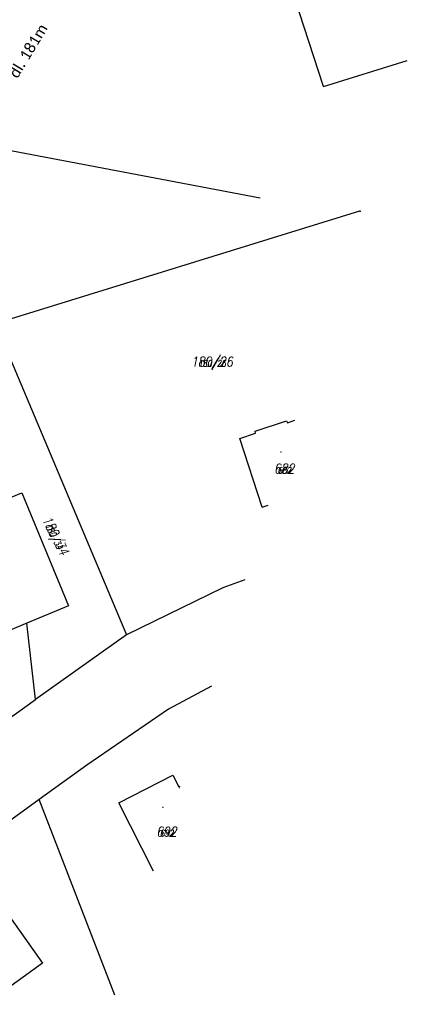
# Model space of a CAD drawing. Header units: feet. Extents: x -783217 to -782936, y -1044805 to -1043930.
# Tile 50 of 81: x -783000 to -782953, y -1044515 to -1044396. Entities that reach past the tile are written whole.
import ezdxf
from ezdxf.enums import TextEntityAlignment as Align

# ---------------------------------------------------------------- set-up
doc = ezdxf.new("R2010")
doc.units = ezdxf.units.FT
doc.header["$MEASUREMENT"] = 0
for name, color, linetype, lineweight in [('KN_hranice pozemků', 140, 'Continuous', 30), ('KN_slučky', 253, 'Continuous', 9), ('POPIS-VELKÉ', 1, 'Continuous', 50)]:
    doc.layers.add(name, color=color, linetype=linetype, lineweight=lineweight)
for name, color, linetype in [('KN_POZEMKY 500', 140, 'Continuous'), ('KN_značky kultur', 7, 'Continuous'), ('KN_čísla pozemků', 140, 'Continuous'), ('Sítě-VN kabely', 10, 'SILVVNO')]:
    doc.layers.add(name, color=color, linetype=linetype)
doc.styles.add('calibri', font='calibri.ttf')
doc.styles.add('RomanD', font='romand.shx', dxfattribs={"width": 0.7, "oblique": 10})
doc.linetypes.add('SILVVNO', pattern='A,7,-6.5,[29,civil.shx,S=1,R=0,X=0,Y=0],-6.5', length=20)

# ---------------------------------------------------------------- blocks, each defined once
blk = doc.blocks.new('4.02_1')
at = {"layer": 'KN_značky kultur', "linetype": 'Continuous'}
h = blk.add_hatch(color=256, dxfattribs=at)
edge = h.paths.add_edge_path()
edge.add_arc((0, 0), 0.175, 0, 360)

msp = doc.modelspace()

# ---------------------------------------------------------------- linework, layer by layer
at = {"layer": 'KN_hranice pozemků', "linetype": 'Continuous'}
for p, q in [((-782963.03, -1044404.04), (-782972.09, -1044376.18)), ((-782963.03, -1044404.04), (-782952.926, -1044400.923)), ((-783002.6, -1044432.63), (-782958.66, -1044419.04)), ((-782958.66, -1044419.04), (-782958.593, -1044419.025)), ((-782958.66, -1044419.04), (-782958.634, -1044419.155)), ((-783000.85, -1044436.85), (-782986.83, -1044470.19)), ((-782967.4, -1044444.62), (-782966.509, -1044444.31)), ((-782971.3, -1044445.63), (-782967.52, -1044444.39)), ((-782967.52, -1044444.39), (-782967.4, -1044444.62)), ((-782973.14, -1044446.51), (-782971.24, -1044445.87)), ((-782970.43, -1044454.79), (-782973.14, -1044446.51)), ((-782971.24, -1044445.87), (-782971.3, -1044445.63)), ((-783000.59, -1044453.53), (-782999.45, -1044453.06)), ((-782999.45, -1044453.06), (-782993.8, -1044466.68)), ((-782970.43, -1044454.79), (-782969.72, -1044454.568)), ((-782975.18, -1044464.53), (-782986.83, -1044470.19)), ((-782972.536, -1044463.563), (-782975.18, -1044464.53)), ((-782993.8, -1044466.68), (-782998.85, -1044468.8)), ((-782998.85, -1044468.8), (-783002.99, -1044470.52)), ((-782997.81, -1044477.98), (-782998.85, -1044468.8)), ((-782986.83, -1044470.19), (-782997.81, -1044477.98)), ((-782976.555, -1044476.4), (-782981.76, -1044479.15)), ((-783007.71, -1044485.15), (-782997.81, -1044477.98)), ((-782981.76, -1044479.15), (-782991.59, -1044485.91)), ((-782991.59, -1044485.91), (-782997.35, -1044490.06)), ((-782987.73, -1044490.47), (-782981.21, -1044487.14)), ((-782981.21, -1044487.14), (-782980.5, -1044488.53)), ((-782980.5, -1044488.53), (-782980.324, -1044488.44)), ((-782997.35, -1044490.06), (-783018.36, -1044505.21)), ((-782988.216, -1044513.649), (-782997.35, -1044490.06)), ((-782983.535, -1044498.697), (-782987.73, -1044490.47)), ((-783002.74, -1044501.66), (-782996.96, -1044509.8)), ((-782996.96, -1044509.8), (-783003.9, -1044514.77))]:
    msp.add_line(p, q, dxfattribs=at)
at = {"layer": 'KN_slučky', "linetype": 'Continuous'}
msp.add_line((-782980.5, -1044488.53), (-782980.409, -1044488.709), dxfattribs=at)
at = {"layer": 'Sítě-VN kabely', "ltscale": 0.2, "flags": 128}
msp.add_lwpolyline([(-783059.955, -1044400.535), (-782970.664, -1044417.456)], dxfattribs=at)

# ---------------------------------------------------------------- block references
at = {"layer": 'KN_značky kultur', "linetype": 'Continuous', "xscale": 0.5, "yscale": 0.5}
for p in [(-782968.18, -1044448.15), (-782982.42, -1044491)]:
    msp.add_blockref('4.02_1', p, dxfattribs=at)

# ---------------------------------------------------------------- texts
at = {"layer": 'KN_POZEMKY 500', "linetype": 'Continuous', "style": 'RomanD', "oblique": 10, "width": 0.8}
msp.add_text('180/26', height=1.2, dxfattribs=at).set_placement((-782976.49, -1044437.84), align=Align.CENTER)
at = {"layer": 'KN_POZEMKY 500', "color": 5, "linetype": 'Continuous', "style": 'RomanD', "oblique": 10, "width": 0.8}
for s, p in [('682', (-782967.76, -1044450.75)), ('692', (-782981.96, -1044494.54))]:
    msp.add_text(s, height=1.2, dxfattribs=at).set_placement(p, align=Align.CENTER)
at = {"layer": 'KN_POZEMKY 500', "linetype": 'Continuous', "style": 'RomanD', "oblique": 10, "width": 0.8}
msp.add_text('180/34', height=1.2, rotation=297.2505, dxfattribs=at).set_placement((-782995.9, -1044458.5), align=Align.CENTER)
at = {"layer": 'KN_čísla pozemků', "linetype": 'Continuous', "style": 'RomanD', "oblique": 10, "width": 0.8}
msp.add_text('180/26', height=0.8, dxfattribs=at).set_placement((-782976.49, -1044437.84), align=Align.CENTER)
at = {"layer": 'KN_čísla pozemků', "color": 5, "linetype": 'Continuous', "style": 'RomanD', "oblique": 10, "width": 0.8}
for s, p in [('682', (-782967.76, -1044450.75)), ('692', (-782981.96, -1044494.54))]:
    msp.add_text(s, height=0.8, dxfattribs=at).set_placement(p, align=Align.CENTER)
at = {"layer": 'KN_čísla pozemků', "linetype": 'Continuous', "style": 'RomanD', "oblique": 10, "width": 0.8}
msp.add_text('180/34', height=0.8, rotation=297.2505, dxfattribs=at).set_placement((-782995.9, -1044458.5), align=Align.CENTER)

# ---------------------------------------------------------------- next in the draw order: texts
at = {"layer": 'POPIS-VELKÉ', "linetype": 'ByBlock', "insert": (-783006.332, -1044411.191), "char_height": 1.3, "attachment_point": 1, "rotation": 58.95201, "style": 'calibri', "bg_fill": 3, "box_fill_scale": 1, "bg_fill_color": 256, "bg_fill_transparency": 0}
msp.add_mtext_dynamic_manual_height_columns('ÚSEK "D1" - dl. 181m', width=17.64699, gutter_width=1, heights=[0], dxfattribs=at)

doc.saveas('drawing.dxf')
